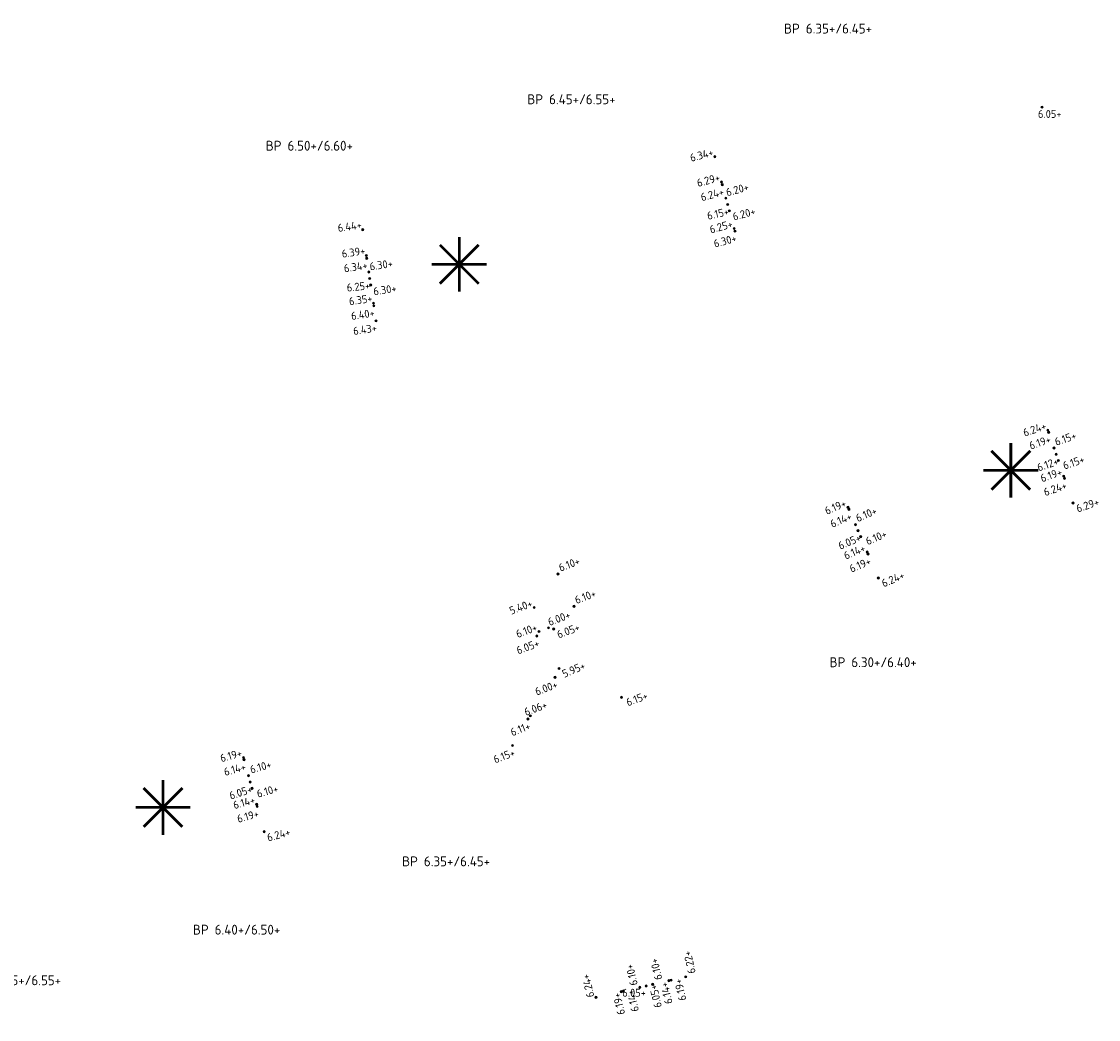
# Model space of a CAD drawing. Extents: x 168267 to 168723, y 448732 to 449595.
# Tile 21 of 32: x 168474 to 168572, y 449244 to 449335. Entities that reach past the tile are written whole.
import ezdxf
from ezdxf.enums import TextEntityAlignment as Align

# ---------------------------------------------------------------- set-up
doc = ezdxf.new("R2010")
doc.units = 0
doc.header["$MEASUREMENT"] = 0
for name, color, linetype, lineweight in [('N-PV-OG-SP_PEIL_0200_BOUWPEIL-T', 30, 'Continuous', 0), ('N-PV-OG-SP_PEIL_0500_KAVELPEIL-S', 140, 'Continuous', 0), ('N-PV-OG-SP_PEIL_0500_WEGPEIL-S', 210, 'Continuous', 0), ('N-PV-OG-SP_PEIL_0500_WEGPEIL_GOOT-S', 190, 'Continuous', 0), ('N-PV-OG-SP_PEIL_BOUWPEIL-S', 30, 'Continuous', 0), ('N-PV-VH-DREMPEL-S', 30, 'Continuous', 25)]:
    doc.layers.add(name, color=color, linetype=linetype, lineweight=lineweight)
doc.styles.add('NLCS-ISO', font='NLCS-ISO.ttf')

# ---------------------------------------------------------------- blocks, each defined once
blk = doc.blocks.new('*U5')
h = blk.add_hatch(color=256)
h.dxf.hatch_style = 1
edge = h.paths.add_edge_path()
edge.add_arc((0, 0), 0.25, 0, 360)
blk.add_circle((0, 0), 0.25)
at = {"ltscale": 0.1, "style": 'NLCS-ISO'}
blk.add_attdef('NAP', text='', height=1.8, dxfattribs=at).set_placement((4.41, -2.99), align=Align.BOTTOM_RIGHT)
blk = doc.blocks.new('*U7')
h = blk.add_hatch(color=256)
h.dxf.hatch_style = 1
edge = h.paths.add_edge_path()
edge.add_arc((0, 0), 0.25, 0, 360)
blk.add_circle((0, 0), 0.25)
at = {"ltscale": 0.1, "style": 'NLCS-ISO'}
blk.add_attdef('NAP', text='', height=1.8, dxfattribs=at).set_placement((-0.09, -2.99), align=Align.BOTTOM_RIGHT)
blk = doc.blocks.new('*U3')
h = blk.add_hatch(color=256)
h.dxf.hatch_style = 1
edge = h.paths.add_edge_path()
edge.add_arc((0, 0), 0.25, 0, 360)
blk.add_circle((0, 0), 0.25)
at = {"ltscale": 0.1, "style": 'NLCS-ISO'}
blk.add_attdef('NAP', text='', height=1.8, dxfattribs=at).set_placement((-0.09, -2.99), align=Align.BOTTOM_RIGHT)
blk = doc.blocks.new('*U4')
h = blk.add_hatch(color=256)
h.dxf.hatch_style = 1
edge = h.paths.add_edge_path()
edge.add_arc((0, 0), 0.25, 0, 360)
blk.add_circle((0, 0), 0.25)
at = {"ltscale": 0.1, "style": 'NLCS-ISO'}
blk.add_attdef('NAP', text='', height=1.8, dxfattribs=at).set_placement((4.41, -0.25), align=Align.BOTTOM_RIGHT)
blk = doc.blocks.new('SOG-PEIL_HD-SO')
h = blk.add_hatch(color=256)
h.dxf.hatch_style = 1
edge = h.paths.add_edge_path()
edge.add_arc((0, 0), 0.25, 0, 360)
blk.add_circle((0, 0), 0.25)
at = {"ltscale": 0.1, "style": 'NLCS-ISO'}
blk.add_attdef('NAP', text='', height=1.8, dxfattribs=at).set_placement((-0.09, -0.25), align=Align.BOTTOM_RIGHT)
blk = doc.blocks.new('*U62')
h = blk.add_hatch(color=256)
h.dxf.hatch_style = 1
edge = h.paths.add_edge_path()
edge.add_arc((0, 0), 0.25, 0, 360)
blk.add_circle((0, 0), 0.25)
at = {"ltscale": 0.1, "style": 'NLCS-ISO'}
blk.add_attdef('NAP', text='', height=1.8, dxfattribs=at).set_placement((-0.09, -0.25), align=Align.BOTTOM_RIGHT)
blk = doc.blocks.new('SOG-PEIL_BOUWPEIL-SO')
at = {"layer": 'Defpoints'}
blk.add_point((0, 0), dxfattribs=at)
at = {"layer": 'N-PV-OG-SP_PEIL_0200_BOUWPEIL-T', "style": 'NLCS-ISO'}
for tag in ['BOUWPEIL-DEF', 'BOUWPEIL-SP']:
    blk.add_attdef(tag, text='', height=0.9, dxfattribs=at).set_placement((0, 0), align=Align.MIDDLE)
blk = doc.blocks.new('*U9')
h = blk.add_hatch(color=256)
h.dxf.hatch_style = 1
edge = h.paths.add_edge_path()
edge.add_arc((0, 0), 0.25, 0, 360)
blk.add_circle((0, 0), 0.25)
at = {"ltscale": 0.1, "style": 'NLCS-ISO'}
blk.add_attdef('NAP', text='', height=1.8, dxfattribs=at).set_placement((-0.09, -0.25), align=Align.BOTTOM_RIGHT)
blk = doc.blocks.new('*U14')
h = blk.add_hatch(color=256)
h.dxf.hatch_style = 1
edge = h.paths.add_edge_path()
edge.add_arc((0, 0), 0.25, 0, 360)
blk.add_circle((0, 0), 0.25)
at = {"ltscale": 0.1, "style": 'NLCS-ISO'}
blk.add_attdef('NAP', text='', height=1.8, dxfattribs=at).set_placement((-0.09, -0.25), align=Align.BOTTOM_RIGHT)
blk = doc.blocks.new('*U8')
h = blk.add_hatch(color=256)
h.dxf.hatch_style = 1
edge = h.paths.add_edge_path()
edge.add_arc((0, 0), 0.25, 0, 360)
blk.add_circle((0, 0), 0.25)
at = {"ltscale": 0.1, "style": 'NLCS-ISO'}
blk.add_attdef('NAP', text='', height=1.8, dxfattribs=at).set_placement((4.41, -0.25), align=Align.BOTTOM_RIGHT)
blk = doc.blocks.new('*U38')
h = blk.add_hatch(color=256)
h.dxf.hatch_style = 1
edge = h.paths.add_edge_path()
edge.add_arc((0, 0), 0.25, 0, 360)
blk.add_circle((0, 0), 0.25)
at = {"ltscale": 0.1, "style": 'NLCS-ISO'}
blk.add_attdef('NAP', text='', height=1.8, dxfattribs=at).set_placement((4.41, -2.99), align=Align.BOTTOM_RIGHT)
blk = doc.blocks.new('*U46')
h = blk.add_hatch(color=256)
h.dxf.hatch_style = 1
edge = h.paths.add_edge_path()
edge.add_arc((0, 0), 0.25, 0, 360)
blk.add_circle((0, 0), 0.25)
at = {"ltscale": 0.1, "style": 'NLCS-ISO'}
blk.add_attdef('NAP', text='', height=1.8, dxfattribs=at).set_placement((4.41, -0.25), align=Align.BOTTOM_RIGHT)
blk = doc.blocks.new('*U51')
h = blk.add_hatch(color=256)
h.dxf.hatch_style = 1
edge = h.paths.add_edge_path()
edge.add_arc((0, 0), 0.25, 0, 360)
blk.add_circle((0, 0), 0.25)
at = {"ltscale": 0.1, "style": 'NLCS-ISO'}
blk.add_attdef('NAP', text='', height=1.8, dxfattribs=at).set_placement((-0.09, -2.99), align=Align.BOTTOM_RIGHT)
blk = doc.blocks.new('*U6')
h = blk.add_hatch(color=256)
h.dxf.hatch_style = 1
edge = h.paths.add_edge_path()
edge.add_arc((0, 0), 0.25, 0, 360)
blk.add_circle((0, 0), 0.25)
at = {"ltscale": 0.1, "style": 'NLCS-ISO'}
blk.add_attdef('NAP', text='', height=1.8, dxfattribs=at).set_placement((-0.09, -0.25), align=Align.BOTTOM_RIGHT)
blk = doc.blocks.new('*U40')
h = blk.add_hatch(color=256)
h.dxf.hatch_style = 1
edge = h.paths.add_edge_path()
edge.add_arc((0, 0), 0.25, 0, 360)
blk.add_circle((0, 0), 0.25)
at = {"ltscale": 0.1, "style": 'NLCS-ISO'}
blk.add_attdef('NAP', text='', height=1.8, dxfattribs=at).set_placement((4.41, -2.99), align=Align.BOTTOM_RIGHT)
blk = doc.blocks.new('*U25')
h = blk.add_hatch(color=256)
h.dxf.hatch_style = 1
edge = h.paths.add_edge_path()
edge.add_arc((0, 0), 0.25, 0, 360)
blk.add_circle((0, 0), 0.25)
at = {"ltscale": 0.1, "style": 'NLCS-ISO'}
blk.add_attdef('NAP', text='', height=1.8, dxfattribs=at).set_placement((-0.09, -0.25), align=Align.BOTTOM_RIGHT)
blk = doc.blocks.new('*U50')
h = blk.add_hatch(color=256)
h.dxf.hatch_style = 1
edge = h.paths.add_edge_path()
edge.add_arc((0, 0), 0.25, 0, 360)
blk.add_circle((0, 0), 0.25)
at = {"ltscale": 0.1, "style": 'NLCS-ISO'}
blk.add_attdef('NAP', text='', height=1.8, dxfattribs=at).set_placement((4.41, -0.25), align=Align.BOTTOM_RIGHT)
blk = doc.blocks.new('SVH-DREMPEL_VERKEERSREMMER-S')
at = {"color": 0, "const_width": 0.05}
for points in [[(0, -0.5), (0, 0.5)], [(-0.354, 0.354), (0.354, -0.354)], [(0.354, 0.354), (-0.354, -0.354)], [(-0.5, 0), (0.5, 0)]]:
    blk.add_lwpolyline(points, dxfattribs=at)

msp = doc.modelspace()

# ---------------------------------------------------------------- block references
at = {"layer": 'N-PV-OG-SP_PEIL_0500_KAVELPEIL-S', "xscale": 0.4, "yscale": 0.4, "zscale": 0.4}
for name, p, rotation, values in [('*U62', (168537.331, 449322.731), 15.31651599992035, {'NAP': '6.34+'}), ('*U9', (168505.24, 449316.084), 8.52406159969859, {'NAP': '6.44+'}), ('*U51', (168518.885, 449269.066), 20.59798067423, {'NAP': '6.15+'})]:
    msp.add_blockref(name, p, dxfattribs=dict(at, rotation=rotation)).add_auto_attribs(values)
at = {"layer": 'N-PV-OG-SP_PEIL_0500_KAVELPEIL-S'}
ref = msp.add_blockref('*U38', (168569.971, 449291.174), dxfattribs=dict(at, xscale=0.4000000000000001, yscale=0.4000000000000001, zscale=0.4000000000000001, rotation=19.05909290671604))
ref.add_attrib('NAP', '6.29+', dxfattribs={"layer": '0', "ltscale": 0.1, "height": 0.72, "rotation": 19.05909, "style": 'NLCS-ISO'}).set_placement((168572.505, 449290.786), align=Align.BOTTOM_RIGHT)
ref = msp.add_blockref('*U38', (168552.224, 449284.327), dxfattribs=dict(at, xscale=0.4000000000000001, yscale=0.4000000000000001, zscale=0.4000000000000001, rotation=23.13269256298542))
ref.add_attrib('NAP', '6.24+', dxfattribs={"layer": '0', "ltscale": 0.1, "height": 0.72, "rotation": 23.13269, "style": 'NLCS-ISO'}).set_placement((168554.78, 449284.12), align=Align.BOTTOM_RIGHT)
ref = msp.add_blockref('*U38', (168528.824, 449273.452), dxfattribs=dict(at, xscale=0.4, yscale=0.4, zscale=0.4, rotation=20.59798067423))
ref.add_attrib('NAP', '6.15+', dxfattribs={"layer": '0', "ltscale": 0.1, "height": 0.72, "rotation": 20.59798, "style": 'NLCS-ISO'}).set_placement((168531.368, 449273.132), align=Align.BOTTOM_RIGHT)
ref = msp.add_blockref('*U38', (168496.255, 449261.216), dxfattribs=dict(at, xscale=0.4, yscale=0.4, zscale=0.4, rotation=15.59798067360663))
ref.add_attrib('NAP', '6.24+', dxfattribs={"layer": '0', "ltscale": 0.1, "height": 0.72, "rotation": 15.59798, "style": 'NLCS-ISO'}).set_placement((168498.762, 449260.675), align=Align.BOTTOM_RIGHT)
ref = msp.add_blockref('*U38', (168534.678, 449247.983), dxfattribs=dict(at, xscale=0.4000000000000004, yscale=0.4000000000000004, zscale=0.4000000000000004, rotation=102.8949279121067))
ref.add_attrib('NAP', '6.22+', dxfattribs={"layer": '0', "ltscale": 0.1, "height": 0.72, "rotation": 102.89493, "style": 'NLCS-ISO'}).set_placement((168535.336, 449250.462), align=Align.BOTTOM_RIGHT)
ref = msp.add_blockref('*U46', (168526.49, 449246.109), dxfattribs=dict(at, xscale=0.4000000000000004, yscale=0.4000000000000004, zscale=0.4000000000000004, rotation=102.8949279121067))
ref.add_attrib('NAP', '6.24+', dxfattribs={"layer": '0', "ltscale": 0.1, "height": 0.72, "rotation": 102.89493, "style": 'NLCS-ISO'}).set_placement((168526.082, 449248.343), align=Align.BOTTOM_RIGHT)
at = {"layer": 'N-PV-OG-SP_PEIL_0500_WEGPEIL-S'}
for name, p, xscale, yscale, zscale, rotation, values in [('SOG-PEIL_HD-SO', (168537.932, 449320.428), 0.4, 0.4, 0.4, 15.31651599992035, {'NAP': '6.29+'}), ('*U3', (168538.001, 449320.188), 0.4, 0.4, 0.4, 15.31651599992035, {'NAP': '6.24+'}), ('SOG-PEIL_HD-SO', (168539.09, 449316.191), 0.4, 0.4, 0.4, 15.31651599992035, {'NAP': '6.25+'}), ('*U3', (168539.156, 449315.95), 0.4, 0.4, 0.4, 15.31651599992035, {'NAP': '6.30+'}), ('SOG-PEIL_HD-SO', (168505.565, 449313.726), 0.4, 0.4, 0.4, 8.52406159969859, {'NAP': '6.39+'}), ('*U3', (168505.604, 449313.479), 0.4, 0.4, 0.4, 8.52406159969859, {'NAP': '6.34+'}), ('SOG-PEIL_HD-SO', (168506.214, 449309.385), 0.4, 0.4, 0.4, 8.52406159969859, {'NAP': '6.35+'}), ('*U3', (168506.251, 449309.137), 0.4, 0.4, 0.4, 8.52406159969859, {'NAP': '6.40+'}), ('*U3', (168506.453, 449307.772), 0.4, 0.4, 0.4, 8.52406159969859, {'NAP': '6.43+'}), ('*U14', (168567.678, 449297.809), 0.4000000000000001, 0.4000000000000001, 0.4000000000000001, 19.05909290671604, {'NAP': '6.24+'}), ('*U3', (168567.744, 449297.62), 0.4000000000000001, 0.4000000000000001, 0.4000000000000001, 19.05909290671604, {'NAP': '6.19+'}), ('*U14', (168569.128, 449293.612), 0.4000000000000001, 0.4000000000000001, 0.4000000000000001, 19.05909290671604, {'NAP': '6.19+'}), ('*U3', (168569.194, 449293.423), 0.4000000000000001, 0.4000000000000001, 0.4000000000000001, 19.05909290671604, {'NAP': '6.24+'}), ('*U14', (168549.466, 449290.783), 0.4000000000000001, 0.4000000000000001, 0.4000000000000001, 23.13269256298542, {'NAP': '6.19+'}), ('*U3', (168549.545, 449290.599), 0.4000000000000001, 0.4000000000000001, 0.4000000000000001, 23.13269256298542, {'NAP': '6.14+'}), ('*U14', (168551.21, 449286.7), 0.4000000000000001, 0.4000000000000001, 0.4000000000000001, 23.13269256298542, {'NAP': '6.14+'}), ('*U3', (168551.289, 449286.516), 0.4000000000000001, 0.4000000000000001, 0.4000000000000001, 23.13269256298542, {'NAP': '6.19+'}), ('*U6', (168520.863, 449281.643), 0.4, 0.4, 0.4, 20.6, {'NAP': '5.40+'}), ('*U25', (168521.294, 449279.458), 0.4, 0.4, 0.4, 20.6, {'NAP': '6.10+'}), ('*U3', (168521.1, 449279.041), 0.4, 0.4, 0.4, 20.6, {'NAP': '6.05+'}), ('*U3', (168522.763, 449275.277), 0.4, 0.4, 0.4, 20.6, {'NAP': '6.00+'}), ('*U8', (168520.506, 449271.771), 0.4, 0.4, 0.4, 20.6, {'NAP': '6.06+'}), ('*U3', (168520.289, 449271.484), 0.4, 0.4, 0.4, 20.6, {'NAP': '6.11+'}), ('*U14', (168494.367, 449267.977), 0.4, 0.4, 0.4, 15.59798067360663, {'NAP': '6.19+'}), ('*U3', (168494.421, 449267.784), 0.4, 0.4, 0.4, 15.59798067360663, {'NAP': '6.14+'}), ('*U14', (168495.561, 449263.701), 0.4, 0.4, 0.4, 15.59798067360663, {'NAP': '6.14+'}), ('*U3', (168495.615, 449263.508), 0.4, 0.4, 0.4, 15.59798067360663, {'NAP': '6.19+'}), ('*U14', (168533.138, 449247.631), 0.4000000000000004, 0.4000000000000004, 0.4000000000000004, 102.8949279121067, {'NAP': '6.14+'}), ('*U3', (168533.333, 449247.675), 0.4000000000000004, 0.4000000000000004, 0.4000000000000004, 102.8949279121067, {'NAP': '6.19+'}), ('*U14', (168528.81, 449246.64), 0.4000000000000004, 0.4000000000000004, 0.4000000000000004, 102.8949279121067, {'NAP': '6.19+'}), ('*U3', (168529.005, 449246.685), 0.4000000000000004, 0.4000000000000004, 0.4000000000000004, 102.8949279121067, {'NAP': '6.14+'})]:
    msp.add_blockref(name, p, dxfattribs=dict(at, xscale=xscale, yscale=yscale, zscale=zscale, rotation=rotation)).add_auto_attribs(values)
ref = msp.add_blockref('*U4', (168538.332, 449318.959), dxfattribs=dict(at, xscale=0.4, yscale=0.4, zscale=0.4, rotation=15.31651599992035))
ref.add_attrib('NAP', '6.20+', dxfattribs={"layer": '0', "ltscale": 0.1, "height": 0.72, "rotation": 15.31652, "style": 'NLCS-ISO'}).set_placement((168540.547, 449319.461), align=Align.BOTTOM_RIGHT)
ref = msp.add_blockref('*U5', (168538.649, 449317.802), dxfattribs=dict(at, xscale=0.4, yscale=0.4, zscale=0.4, rotation=15.31651599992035))
ref.add_attrib('NAP', '6.20+', dxfattribs={"layer": '0', "ltscale": 0.1, "height": 0.72, "rotation": 15.31652, "style": 'NLCS-ISO'}).set_placement((168541.153, 449317.249), align=Align.BOTTOM_RIGHT)
ref = msp.add_blockref('*U4', (168505.789, 449312.223), dxfattribs=dict(at, xscale=0.4, yscale=0.4, zscale=0.4, rotation=8.52406159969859))
ref.add_attrib('NAP', '6.30+', dxfattribs={"layer": '0', "ltscale": 0.1, "height": 0.72, "rotation": 8.52406, "style": 'NLCS-ISO'}).set_placement((168508.048, 449312.459), align=Align.BOTTOM_RIGHT)
ref = msp.add_blockref('*U5', (168505.967, 449311.036), dxfattribs=dict(at, xscale=0.4, yscale=0.4, zscale=0.4, rotation=8.52406159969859))
ref.add_attrib('NAP', '6.30+', dxfattribs={"layer": '0', "ltscale": 0.1, "height": 0.72, "rotation": 8.52406, "style": 'NLCS-ISO'}).set_placement((168508.388, 449310.191), align=Align.BOTTOM_RIGHT)
ref = msp.add_blockref('*U8', (168568.24, 449296.183), dxfattribs=dict(at, xscale=0.4000000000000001, yscale=0.4000000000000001, zscale=0.4000000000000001, rotation=19.05909290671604))
ref.add_attrib('NAP', '6.15+', dxfattribs={"layer": '0', "ltscale": 0.1, "height": 0.72, "rotation": 19.05909, "style": 'NLCS-ISO'}).set_placement((168570.418, 449296.828), align=Align.BOTTOM_RIGHT)
ref = msp.add_blockref('*U38', (168568.632, 449295.049), dxfattribs=dict(at, xscale=0.4000000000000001, yscale=0.4000000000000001, zscale=0.4000000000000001, rotation=19.05909290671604))
ref.add_attrib('NAP', '6.15+', dxfattribs={"layer": '0', "ltscale": 0.1, "height": 0.72, "rotation": 19.05909, "style": 'NLCS-ISO'}).set_placement((168571.167, 449294.661), align=Align.BOTTOM_RIGHT)
ref = msp.add_blockref('*U8', (168550.142, 449289.201), dxfattribs=dict(at, xscale=0.4000000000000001, yscale=0.4000000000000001, zscale=0.4000000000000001, rotation=23.13269256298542))
ref.add_attrib('NAP', '6.10+', dxfattribs={"layer": '0', "ltscale": 0.1, "height": 0.72, "rotation": 23.13269, "style": 'NLCS-ISO'}).set_placement((168552.268, 449289.999), align=Align.BOTTOM_RIGHT)
ref = msp.add_blockref('*U38', (168550.613, 449288.098), dxfattribs=dict(at, xscale=0.4000000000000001, yscale=0.4000000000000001, zscale=0.4000000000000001, rotation=23.13269256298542))
ref.add_attrib('NAP', '6.10+', dxfattribs={"layer": '0', "ltscale": 0.1, "height": 0.72, "rotation": 23.13269, "style": 'NLCS-ISO'}).set_placement((168553.169, 449287.891), align=Align.BOTTOM_RIGHT)
ref = msp.add_blockref('*U50', (168523.029, 449284.696), dxfattribs=dict(at, xscale=0.4, yscale=0.4, zscale=0.4, rotation=20.6))
ref.add_attrib('NAP', '6.10+', dxfattribs={"layer": '0', "ltscale": 0.1, "height": 0.72, "rotation": 20.6, "style": 'NLCS-ISO'}).set_placement((168525.188, 449285.399), align=Align.BOTTOM_RIGHT)
ref = msp.add_blockref('*U50', (168524.495, 449281.745), dxfattribs=dict(at, xscale=0.4, yscale=0.4, zscale=0.4, rotation=20.6))
ref.add_attrib('NAP', '6.10+', dxfattribs={"layer": '0', "ltscale": 0.1, "height": 0.72, "rotation": 20.6, "style": 'NLCS-ISO'}).set_placement((168526.655, 449282.449), align=Align.BOTTOM_RIGHT)
ref = msp.add_blockref('*U50', (168522.163, 449279.789), dxfattribs=dict(at, xscale=0.4, yscale=0.4, zscale=0.4, rotation=20.6))
ref.add_attrib('NAP', '6.00+', dxfattribs={"layer": '0', "ltscale": 0.1, "height": 0.72, "rotation": 20.6, "style": 'NLCS-ISO'}).set_placement((168524.323, 449280.492), align=Align.BOTTOM_RIGHT)
ref = msp.add_blockref('*U40', (168522.633, 449279.681), dxfattribs=dict(at, xscale=0.4, yscale=0.4, zscale=0.4, rotation=20.6))
ref.add_attrib('NAP', '6.05+', dxfattribs={"layer": '0', "ltscale": 0.1, "height": 0.72, "rotation": 20.6, "style": 'NLCS-ISO'}).set_placement((168525.177, 449279.361), align=Align.BOTTOM_RIGHT)
ref = msp.add_blockref('*U8', (168494.83, 449266.32), dxfattribs=dict(at, xscale=0.4, yscale=0.4, zscale=0.4, rotation=15.59798067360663))
ref.add_attrib('NAP', '6.10+', dxfattribs={"layer": '0', "ltscale": 0.1, "height": 0.72, "rotation": 15.59798, "style": 'NLCS-ISO'}).set_placement((168497.043, 449266.833), align=Align.BOTTOM_RIGHT)
ref = msp.add_blockref('*U38', (168495.153, 449265.165), dxfattribs=dict(at, xscale=0.4, yscale=0.4, zscale=0.4, rotation=15.59798067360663))
ref.add_attrib('NAP', '6.10+', dxfattribs={"layer": '0', "ltscale": 0.1, "height": 0.72, "rotation": 15.59798, "style": 'NLCS-ISO'}).set_placement((168497.659, 449264.624), align=Align.BOTTOM_RIGHT)
ref = msp.add_blockref('*U8', (168530.486, 449247.024), dxfattribs=dict(at, xscale=0.4000000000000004, yscale=0.4000000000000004, zscale=0.4000000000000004, rotation=102.8949279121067))
ref.add_attrib('NAP', '6.10+', dxfattribs={"layer": '0', "ltscale": 0.1, "height": 0.72, "rotation": 102.89493, "style": 'NLCS-ISO'}).set_placement((168530.079, 449249.258), align=Align.BOTTOM_RIGHT)
ref = msp.add_blockref('*U38', (168531.656, 449247.292), dxfattribs=dict(at, xscale=0.4000000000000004, yscale=0.4000000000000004, zscale=0.4000000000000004, rotation=102.8949279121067))
ref.add_attrib('NAP', '6.10+', dxfattribs={"layer": '0', "ltscale": 0.1, "height": 0.72, "rotation": 102.89493, "style": 'NLCS-ISO'}).set_placement((168532.314, 449249.77), align=Align.BOTTOM_RIGHT)
at = {"layer": 'N-PV-OG-SP_PEIL_0500_WEGPEIL_GOOT-S', "xscale": 0.4, "yscale": 0.4, "zscale": 0.4}
for name, p in [('*U5', (168567.151, 449327.251)), ('*U7', (168531.071, 449247.158))]:
    msp.add_blockref(name, p, dxfattribs=at).add_auto_attribs({'NAP': '6.05+'})
at = {"layer": 'N-PV-OG-SP_PEIL_0500_WEGPEIL_GOOT-S'}
for p, xscale, yscale, zscale, rotation, values in [((168538.49, 449318.38), 0.4, 0.4, 0.4, 12.64432753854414, {'NAP': '6.15+'}), ((168505.877, 449311.629), 0.3999999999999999, 0.3999999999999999, 0.3999999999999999, 5.85187313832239, {'NAP': '6.25+'}), ((168568.436, 449295.616), 0.4, 0.4, 0.4, 19.01063724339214, {'NAP': '6.12+'}), ((168550.377, 449288.649), 0.4, 0.4, 0.4, 23.07056252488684, {'NAP': '6.05+'}), ((168494.978, 449265.732), 0.3999999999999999, 0.3999999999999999, 0.3999999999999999, 17.9643260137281, {'NAP': '6.05+'}), ((168531.071, 449247.158), 0.4, 0.4, 0.4, 102.8327978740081, {'NAP': '6.05+'})]:
    msp.add_blockref('*U7', p, dxfattribs=dict(at, xscale=xscale, yscale=yscale, zscale=zscale, rotation=rotation)).add_auto_attribs(values)
ref = msp.add_blockref('*U5', (168523.134, 449276.089), dxfattribs=dict(at, xscale=0.4, yscale=0.4, zscale=0.4, rotation=23.3095295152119))
ref.add_attrib('NAP', '5.95+', dxfattribs={"layer": '0', "ltscale": 0.1, "height": 0.72, "rotation": 23.30953, "style": 'NLCS-ISO'}).set_placement((168525.69, 449275.889), align=Align.BOTTOM_RIGHT)
at = {"layer": 'N-PV-OG-SP_PEIL_BOUWPEIL-S'}
ref = msp.add_blockref('SOG-PEIL_BOUWPEIL-SO', (168547.644, 449334.412), dxfattribs=at)
ref.add_attrib('BOUWPEIL-SP', 'BP 6.35+/6.45+', dxfattribs={"layer": 'N-PV-OG-SP_PEIL_0200_BOUWPEIL-T', "height": 0.9, "style": 'NLCS-ISO'}).set_placement((168547.644, 449334.412), align=Align.MIDDLE)
ref = msp.add_blockref('SOG-PEIL_BOUWPEIL-SO', (168524.257, 449327.968), dxfattribs=at)
ref.add_attrib('BOUWPEIL-SP', 'BP 6.45+/6.55+', dxfattribs={"layer": 'N-PV-OG-SP_PEIL_0200_BOUWPEIL-T', "height": 0.9, "style": 'NLCS-ISO'}).set_placement((168524.257, 449327.968), align=Align.MIDDLE)
ref = msp.add_blockref('SOG-PEIL_BOUWPEIL-SO', (168500.371, 449323.735), dxfattribs=at)
ref.add_attrib('BOUWPEIL-SP', 'BP 6.50+/6.60+', dxfattribs={"layer": 'N-PV-OG-SP_PEIL_0200_BOUWPEIL-T', "height": 0.9, "style": 'NLCS-ISO'}).set_placement((168500.371, 449323.735), align=Align.MIDDLE)
ref = msp.add_blockref('SOG-PEIL_BOUWPEIL-SO', (168551.754, 449276.659), dxfattribs=at)
ref.add_attrib('BOUWPEIL-SP', 'BP 6.30+/6.40+', dxfattribs={"layer": 'N-PV-OG-SP_PEIL_0200_BOUWPEIL-T', "height": 0.9, "style": 'NLCS-ISO'}).set_placement((168551.754, 449276.659), align=Align.MIDDLE)
ref = msp.add_blockref('SOG-PEIL_BOUWPEIL-SO', (168512.836, 449258.511), dxfattribs=at)
ref.add_attrib('BOUWPEIL-SP', 'BP 6.35+/6.45+', dxfattribs={"layer": 'N-PV-OG-SP_PEIL_0200_BOUWPEIL-T', "height": 0.9, "style": 'NLCS-ISO'}).set_placement((168512.836, 449258.511), align=Align.MIDDLE)
ref = msp.add_blockref('SOG-PEIL_BOUWPEIL-SO', (168493.739, 449252.284), dxfattribs=at)
ref.add_attrib('BOUWPEIL-SP', 'BP 6.40+/6.50+', dxfattribs={"layer": 'N-PV-OG-SP_PEIL_0200_BOUWPEIL-T', "height": 0.9, "style": 'NLCS-ISO'}).set_placement((168493.739, 449252.284), align=Align.MIDDLE)
ref = msp.add_blockref('SOG-PEIL_BOUWPEIL-SO', (168473.727, 449247.671), dxfattribs=at)
ref.add_attrib('BOUWPEIL-SP', 'BP 6.45+/6.55+', dxfattribs={"layer": 'N-PV-OG-SP_PEIL_0200_BOUWPEIL-T', "height": 0.9, "style": 'NLCS-ISO'}).set_placement((168473.727, 449247.671), align=Align.MIDDLE)
at = {"layer": 'N-PV-VH-DREMPEL-S', "xscale": 5, "yscale": 5, "zscale": 5}
for p in [(168514.032, 449312.93), (168564.305, 449294.152), (168487.035, 449263.422)]:
    msp.add_blockref('SVH-DREMPEL_VERKEERSREMMER-S', p, dxfattribs=at)

doc.saveas('drawing.dxf')
